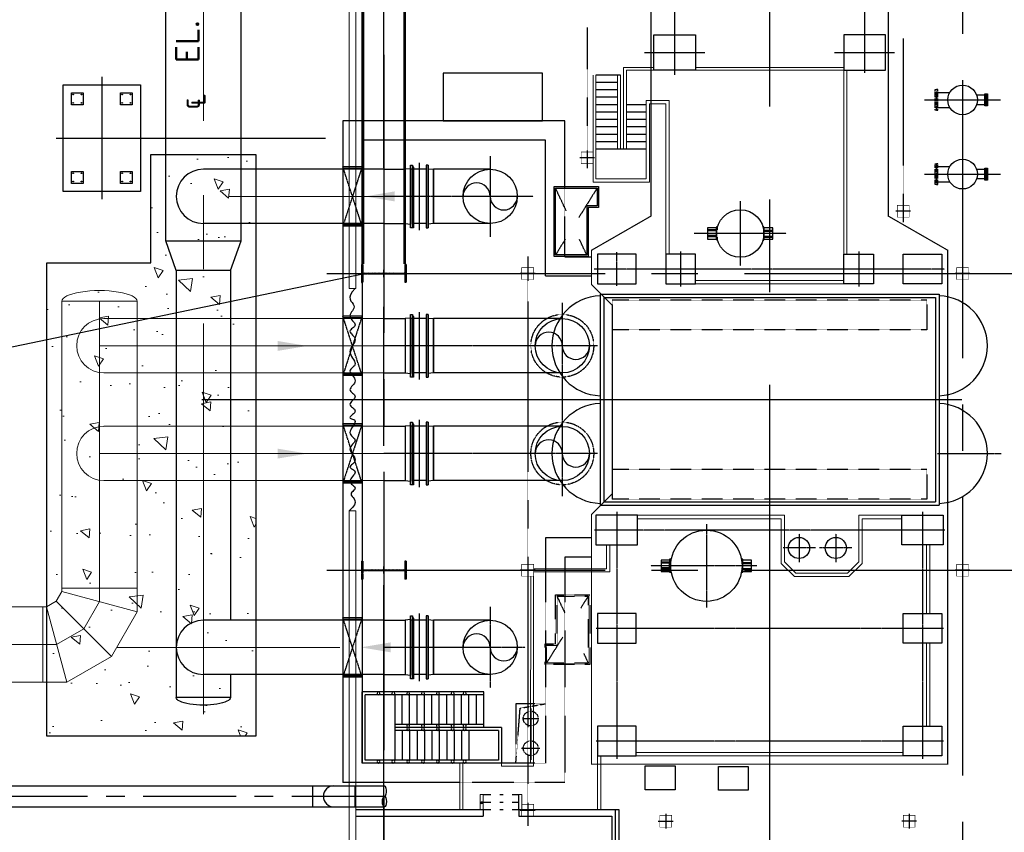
# Model space of a CAD drawing. Header units: inches. Extents: x -8998005 to 170525121, y -30058259 to 1575573.
# Tile 65 of 107: x -12266 to 20906, y 316666 to 344056. Entities that reach past the tile are written whole.
import ezdxf

# ---------------------------------------------------------------- set-up
doc = ezdxf.new("R2010")
doc.units = ezdxf.units.IN
doc.header["$LTSCALE"] = 5
doc.header["$MEASUREMENT"] = 0
for name, pattern in [('0', [0]), ('CENTER', [2, 1.25, -0.25, 0.25, -0.25]), ('CENTER2', [1.125, 0.75, -0.125, 0.125, -0.125]), ('DASHDOT', [1, 0.5, -0.25, 0, -0.25]), ('DASHED', [0.75, 0.5, -0.25]), ('GTCHAIN', [24, 16, -3.2, 1.6, -3.2]), ('HIDDEN', [0.375, 0.25, -0.125])]:
    doc.linetypes.add(name, pattern=pattern)
for name, color, linetype in [('0-7-COL', 2, 'CENTER'), ('ACW', 7, 'Continuous'), ('Aux_col', 1, 'Continuous'), ('BLDG', 3, 'Continuous'), ('CANAL', 4, 'Continuous'), ('CEN', 9, 'CENTER'), ('CENTER', 8, 'Continuous'), ('civil', 4, 'Continuous'), ('COL', 1, 'CENTER'), ('CW PIPE', 6, 'Continuous'), ('CWPIPE', 3, 'Continuous'), ('DIM', 7, 'Continuous'), ('Encasing', 36, 'Continuous'), ('EQP0', 1, 'Continuous'), ('EQUIP', 1, 'Continuous'), ('EQUPT', 4, '0'), ('GRID', 1, 'CENTER2'), ('HATCH', 8, 'Continuous'), ('PIPE', 1, 'Continuous'), ('PIPE LINE', 1, 'Continuous'), ('STR', 1, 'Continuous'), ('Text', 6, 'Continuous'), ('TG_Col', 2, 'Continuous')]:
    doc.layers.add(name, color=color, linetype=linetype)
doc.layers.add('wall', color=11, linetype='Continuous', lineweight=18)
doc.styles.add('RS', font='Romans.shx')

# ---------------------------------------------------------------- blocks, each defined once
blk = doc.blocks.new('A$C5C0C65E7')
at = {"layer": 'Aux_col'}
for p, q in [((-125, 0), (125, 0)), ((0, 125), (0, -125))]:
    blk.add_line(p, q, dxfattribs=at)
at = {"layer": 'Aux_col', "const_width": 10, "flags": 128}
blk.add_lwpolyline([(-100, -100), (100, -100), (100, 100), (-100, 100)], close=True, dxfattribs=at)
blk = doc.blocks.new('A$C72AF697D')
at = {"layer": 'Aux_col', "xscale": 2, "yscale": 2, "zscale": 2}
blk.add_blockref('A$C5C0C65E7', (0, 0), dxfattribs=at)
blk = doc.blocks.new('A$C46F14D0A')
at = {"layer": 'Aux_col', "xscale": 2, "yscale": 2, "zscale": 2}
blk.add_blockref('A$C5C0C65E7', (0, 0), dxfattribs=at)
blk = doc.blocks.new('A$C2B282DB4')
at = {"layer": 'Aux_col'}
blk.add_blockref('A$C72AF697D', (0, 0), dxfattribs=at)
blk = doc.blocks.new('A$C04F01F62')
at = {"layer": 'DIM'}
blk.add_blockref('A$C2B282DB4', (0, 0), dxfattribs=at)
blk = doc.blocks.new('A$C45651DF3')
for p, q in [((1400, 0), (200, 0)), ((200, 0), (200, -4700)), ((1400, 0), (1400, -3600)), ((1300, -100), (300, -100)), ((300, -100), (300, -4600)), ((1300, -100), (1300, -3600)), ((1400, -600), (2600, -600)), ((1500, -600), (1500, -3600)), ((2500, -600), (2500, -4600)), ((2600, -600), (2600, -4700)), ((1500, -850), (2500, -850)), ((1300, -1100), (300, -1100)), ((1500, -1100), (2500, -1100)), ((1300, -1350), (300, -1350)), ((1300, -1600), (300, -1600)), ((1500, -1350), (2500, -1350)), ((1500, -1600), (2500, -1600)), ((1300, -1850), (300, -1850)), ((1500, -1850), (2500, -1850)), ((1300, -2100), (300, -2100)), ((1500, -2100), (2500, -2100)), ((1300, -2350), (300, -2350)), ((1300, -2600), (300, -2600)), ((1500, -2350), (2500, -2350)), ((1500, -2600), (2500, -2600)), ((1300, -2850), (300, -2850)), ((1500, -2850), (2500, -2850)), ((1300, -3100), (300, -3100)), ((1500, -3100), (2500, -3100)), ((1300, -3350), (300, -3350)), ((2500, -3600), (300, -3600)), ((1500, -3350), (2500, -3350)), ((300, -4600), (2500, -4600)), ((200, -4700), (2600, -4700))]:
    blk.add_line(p, q)
for centre in [(250, -1245), (1350, -1245), (1450, -1245), (2550, -1245), (250, -1650), (1350, -1650), (1450, -1650), (2550, -1650), (250, -2148), (1350, -2148), (1450, -2148), (2550, -2148), (250, -2648), (1350, -2648), (1450, -2648), (2550, -2648), (250, -3148), (1350, -3148), (1450, -3148), (2550, -3148), (250, -3648), (2550, -3648), (250, -4148), (2550, -4148)]:
    blk.add_circle(centre, 50)
blk = doc.blocks.new('A$C41E52089')
at = {"layer": 'COL'}
h = blk.add_hatch(dxfattribs=at)
h.set_pattern_fill('ANSI31', color=256, scale=100, style=0)
h.paths.add_polyline_path([(300, -710), (0, -710), (0, -750), (300, -750)])
h.paths.add_polyline_path([(0, -710), (-300, -710), (-300, -750), (0, -750)])
h.paths.add_polyline_path([(0, 0), (-13, 0), (-13, -710), (0, -710)])
h.paths.add_polyline_path([(0, 710), (-13, 710), (-13, 0), (0, 0)])
h.paths.add_polyline_path([(12, 0), (0, 0), (0, -710), (12, -710)])
h.paths.add_polyline_path([(12, 710), (0, 710), (0, 0), (12, 0)])
h.paths.add_polyline_path([(300, 750), (0, 750), (0, 710), (12, 710), (300, 710)])
h.paths.add_polyline_path([(0, 750), (-300, 750), (-300, 710), (0, 710)])
for p, q in [((-300, 750), (300, 750)), ((-300, 750), (-300, 710)), ((-300, 710), (300, 710)), ((-13, -710), (-13, 710)), ((12, -710), (12, 710)), ((300, 750), (300, 710)), ((-300, -710), (300, -710)), ((-300, -750), (-300, -710)), ((-300, -750), (300, -750)), ((300, -750), (300, -710))]:
    blk.add_line(p, q, dxfattribs=at)
at = {"layer": 'COL', "color": 2}
for p, q in [((0, -790), (0, 790)), ((123, 0), (-123, 0))]:
    blk.add_line(p, q, dxfattribs=at)
blk = doc.blocks.new('2')
at = {"layer": 'CENTER'}
for p, q in [((59380, 102696), (59380, 103247)), ((60380, 102660), (60380, 103284)), ((59041, 102972), (60771, 102972))]:
    blk.add_line(p, q, dxfattribs=at)
at = {"layer": 'EQP0', "linetype": 'DASHED'}
for p, q in [((58880, 103472), (58880, 102472)), ((59030, 102617), (58880, 103472)), ((60880, 102472), (59030, 102617)), ((58880, 102472), (60880, 102472))]:
    blk.add_line(p, q, dxfattribs=at)
for centre in [(59380, 102972), (60380, 102972)]:
    blk.add_circle(centre, 250, dxfattribs=at)
blk = doc.blocks.new('Single TG')
at = {"color": 2, "linetype": 'CENTER'}
for p, q in [((26065, -18350), (26065, -16199)), ((19850, -18105), (19850, -21599)), ((19850, -18105), (19850, -21599)), ((28650, -18099), (28650, -29900)), ((31960, -18137), (31960, -29847)), ((35760, -18137), (35760, -29847)), ((28029, -18850), (36361, -18850)), ((12550, -21812), (12550, -19788)), ((4999, -20800), (13240, -20800)), ((19261, -21000), (20439, -21000)), ((29250, -21226), (29250, -22316)), ((19850, -21608), (19850, -29911)), ((28770, -21770), (29731, -21770)), ((29250, -22455), (29250, -23545)), ((28770, -23000), (29731, -23000)), ((18650, -23439), (18650, -26540)), ((29850, -24437), (29850, -28005)), ((17558, -24990), (19742, -24990)), ((12550, -28212), (12550, -26188)), ((28443, -26130), (31257, -26130)), ((4999, -27200), (13308, -27200)), ((19261, -27000), (20439, -27000)), ((20420, -29150), (19280, -29150)), ((28029, -29150), (36361, -29150)), ((22435, -29800), (22435, -37000)), ((26065, -29800), (26065, -37000)), ((20993, -30985), (27507, -30985)), ((17400, -31965), (17400, -37000)), ((32600, -32233), (32600, -37000)), ((16039, -33415), (18761, -33415)), ((31239, -33415), (33961, -33415)), ((16400, -37730), (18400, -38380)), ((18400, -37730), (16400, -38380)), ((21435, -37730), (23435, -38380)), ((23435, -37730), (21435, -38380)), ((25065, -37730), (27065, -38380)), ((27065, -37730), (25065, -38380)), ((31600, -37730), (33600, -38380)), ((33600, -37730), (31600, -38380))]:
    blk.add_line(p, q, dxfattribs=at)
at = {"color": 7}
for p, q in [((20690, -18288), (27810, -18288)), ((20690, -29713), (20690, -18288)), ((20810, -18413), (27690, -18413)), ((20810, -29588), (20810, -18413)), ((27690, -29588), (27690, -18413)), ((27810, -29713), (27810, -18288)), ((20690, -29713), (27810, -29713)), ((20810, -29588), (27690, -29588))]:
    blk.add_line(p, q, dxfattribs=at)
at = {"color": 2, "linetype": 'CENTER', "ltscale": 2500}
blk.add_line((-1250, -24000), (40000, -24000), dxfattribs=at)
at = {"color": 2}
for p, q in [((14310, -28165), (14310, -28825)), ((14560, -28165), (14560, -28825)), ((14810, -28165), (14810, -28825)), ((15060, -28165), (15060, -28825)), ((15310, -28165), (15310, -28825)), ((15560, -28165), (15560, -28825)), ((15810, -28165), (15810, -29850)), ((13310, -29025), (13310, -29850)), ((13560, -29125), (13560, -29850)), ((13810, -29125), (13810, -29850)), ((14060, -29125), (14060, -29850)), ((14310, -29125), (14310, -29850)), ((14560, -29125), (14560, -29850)), ((14810, -29125), (14810, -29850)), ((15060, -29125), (15060, -29850)), ((15310, -29125), (15310, -29850)), ((15560, -29125), (15560, -29850))]:
    blk.add_line(p, q, dxfattribs=at)
at = {"color": 3}
for p, q in [((38065, -29085), (39800, -29085)), ((38065, -32450), (38065, -29085)), ((38295, -29315), (39800, -29315)), ((38295, -32450), (38295, -29315)), ((38065, -32450), (38295, -32450)), ((38065, -37940), (38065, -33650)), ((38065, -33650), (38295, -33650)), ((38295, -37940), (38295, -33650))]:
    blk.add_line(p, q, dxfattribs=at)
at = {"flags": 128}
for points in [[(18635, -24194), (18430, -24194), (18430, -24221)], [(18551, -23890), (18460, -23890), (18460, -24190), (18551, -24190)], [(18513, -24194), (18513, -24190)], [(18576, -24190), (18576, -23890), (18551, -23890), (18551, -24190), (18576, -24190)], [(18749, -23890), (18576, -23890)], [(18576, -24190), (18749, -24190)], [(18870, -24221), (18870, -24194), (18665, -24194)], [(18774, -24190), (18774, -23890), (18749, -23890), (18749, -24190), (18774, -24190)], [(18774, -24190), (18839, -24190), (18839, -23890), (18774, -23890)], [(18786, -24194), (18786, -24190)], [(29752, -24616), (29661, -24616), (29661, -24899)], [(29777, -24899), (29777, -24616), (29752, -24616), (29752, -24899), (29777, -24899)], [(29949, -24616), (29777, -24616)], [(29974, -24899), (29974, -24616), (29949, -24616), (29949, -24899), (29974, -24899)], [(30040, -24899), (30040, -24616), (29974, -24616)], [(29752, -24899), (29630, -24899), (29630, -24929), (29708, -24929)], [(29949, -24899), (29777, -24899)], [(29993, -24929), (30070, -24929), (30070, -24899), (29974, -24899)], [(18522, -25756), (18429, -25756), (18429, -25786), (18635, -25786)], [(18526, -25790), (18460, -25790), (18460, -26090), (18526, -26090)], [(18526, -25790), (18526, -26090), (18551, -26090), (18551, -25790), (18526, -25790)], [(18723, -25790), (18551, -25790)], [(18665, -25786), (18869, -25786), (18869, -25756), (18778, -25756)], [(18723, -25790), (18723, -26090), (18748, -26090), (18748, -25790), (18723, -25790)], [(18748, -26090), (18839, -26090), (18839, -25790), (18748, -25790)], [(18551, -26090), (18723, -26090)], [(29708, -27340), (29630, -27340), (29630, -27371), (29727, -27371)], [(29661, -27371), (29661, -27653), (29727, -27653)], [(29672, -27333), (29672, -27340)], [(29727, -27371), (29727, -27653), (29752, -27653), (29752, -27371), (29727, -27371)], [(29924, -27371), (29752, -27371)], [(29924, -27371), (29924, -27653), (29949, -27653), (29949, -27371), (29924, -27371)], [(29949, -27371), (30070, -27371), (30070, -27340), (29993, -27340)], [(29949, -27653), (30040, -27653), (30040, -27371)], [(30028, -27333), (30028, -27340)], [(29752, -27653), (29924, -27653)]]:
    blk.add_lwpolyline(points, dxfattribs=at)
at = {"linetype": 'GTCHAIN', "flags": 128}
blk.add_lwpolyline([(30000, -24929), (30000, -24930)], dxfattribs=at)
for centre, radius in [((29250, -21771), 356), ((29250, -23011), 356), ((18650, -24990), 800), ((29850, -26130), 1200)]:
    blk.add_circle(centre, radius)
at = {"linetype": 'HIDDEN'}
for centre in [(22435, -30985), (26065, -30985)]:
    blk.add_circle(centre, 1058, dxfattribs=at)
at = {"color": 4}
for centre in [(22435, -30985), (26065, -30985)]:
    blk.add_circle(centre, 914, dxfattribs=at)
at = {"color": 7}
for centre, start, end in [((22435, -18350), 2.1257, 177.8743), ((26065, -18350), 2.1257, 177.8743), ((22435, -29650), 182.1257, 357.8743), ((26065, -29650), 182.1257, 357.8743)]:
    blk.add_arc(centre, 1685, start, end, dxfattribs=at)
at = {"color": 4}
for centre, start, end in [((22435, -30528), 270, 90), ((26065, -30528), 270, 90), ((22435, -31442), 90, 270), ((26065, -31442), 90, 270)]:
    blk.add_arc(centre, 457, start, end, dxfattribs=at)
at = {"layer": '0-7-COL', "linetype": 'CENTER2', "ltscale": 4}
for p, q in [((24250, -43128), (24250, -17522)), ((17122, -29813), (18111, -30428)), ((19372, -30163), (18842, -30410)), ((31276, -30360), (30878, -30113)), ((32806, -30263), (33128, -30113)), ((17890, -30854), (17122, -31213)), ((18837, -30880), (19372, -31213)), ((30878, -31163), (31431, -30905)), ((33128, -31513), (32254, -30969)), ((15435, -48033), (15435, -38964)), ((13375, -46500), (17495, -46500))]:
    blk.add_line(p, q, dxfattribs=at)
at = {"layer": 'Aux_col', "color": 0}
blk.add_lwpolyline([(13250, -35000), (14850, -35000), (14850, -31654), (13250, -31654)], close=True, dxfattribs=at)
at = {"layer": 'BLDG'}
for p, q in [((16403, -36015), (16411, -36001)), ((16411, -36001), (18458, -36001)), ((18458, -36001), (18458, -36029)), ((21438, -36015), (21446, -36001)), ((21446, -36001), (23493, -36001)), ((23493, -36001), (23493, -36029)), ((25068, -36015), (25076, -36001)), ((25076, -36001), (27123, -36001)), ((27123, -36001), (27123, -36029)), ((31603, -36015), (31611, -36001)), ((31611, -36001), (33658, -36001)), ((33658, -36001), (33658, -36029))]:
    blk.add_line(p, q, dxfattribs=at)
at = {"layer": 'BLDG', "flags": 128}
for points in [[(17400, -35127), (17400, -35131)], [(16466, -35501), (16485, -35321), (18315, -35321), (18334, -35501)], [(18315, -35321), (16485, -35321)], [(18315, -35321), (16485, -35321)], [(21501, -35501), (21520, -35321), (23349, -35321), (23369, -35501)], [(23349, -35321), (21520, -35321)], [(23349, -35321), (21520, -35321)], [(25131, -35501), (25150, -35321), (26979, -35321), (26999, -35501)], [(26979, -35321), (25150, -35321)], [(26979, -35321), (25150, -35321)], [(31666, -35501), (31685, -35321), (33514, -35321), (33534, -35501)], [(33514, -35321), (31685, -35321)], [(33514, -35321), (31685, -35321)], [(18458, -35571), (18458, -35501), (16342, -35501), (16342, -35571), (18458, -35571)], [(16342, -35501), (18458, -35501)], [(16342, -35571), (18458, -35571)], [(16466, -35501), (18334, -35501)], [(18334, -35501), (16466, -35501)], [(16485, -35571), (16485, -36099)], [(18315, -35571), (18315, -36001)], [(23493, -35571), (23493, -35501), (21377, -35501), (21377, -35571), (23493, -35571)], [(21377, -35501), (23493, -35501)], [(21377, -35571), (23493, -35571)], [(21501, -35501), (23369, -35501)], [(23369, -35501), (21501, -35501)], [(21520, -35571), (21520, -36099)], [(23349, -35571), (23349, -36001)], [(27123, -35571), (27123, -35501), (25007, -35501), (25007, -35571), (27123, -35571)], [(25007, -35501), (27123, -35501)], [(25007, -35571), (27123, -35571)], [(25131, -35501), (26999, -35501)], [(26999, -35501), (25131, -35501)], [(25150, -35571), (25150, -36099)], [(26979, -35571), (26979, -36001)], [(33658, -35571), (33658, -35501), (31542, -35501), (31542, -35571), (33658, -35571)], [(31542, -35501), (33658, -35501)], [(31542, -35571), (33658, -35571)], [(31666, -35501), (33534, -35501)], [(33534, -35501), (31666, -35501)], [(31685, -35571), (31685, -36099)], [(33514, -35571), (33514, -36001)], [(18458, -36029), (16342, -36029)], [(18458, -36029), (18458, -36099), (16342, -36099), (16342, -36029), (18458, -36029)], [(18458, -36099), (16342, -36099)], [(16403, -36001), (16400, -36001)], [(16400, -36029), (16400, -36001), (16403, -36001)], [(16400, -36029), (18400, -36029)], [(18400, -36029), (16400, -36029)], [(16403, -36001), (16403, -36015)], [(16411, -36001), (18315, -36001)], [(16411, -36001), (18315, -36001)], [(18334, -36099), (16466, -36099), (18334, -36099)], [(16466, -36099), (16485, -36279), (18314, -36279), (18334, -36099)], [(16485, -36029), (16485, -36033), (18315, -36033), (18315, -36029), (16485, -36029), (18315, -36029)], [(18315, -36033), (16485, -36033)], [(23493, -36029), (21377, -36029)], [(23493, -36029), (23493, -36099), (21377, -36099), (21377, -36029), (23493, -36029)], [(23493, -36099), (21377, -36099)], [(21438, -36001), (21435, -36001)], [(21435, -36029), (21435, -36001), (21438, -36001)], [(21435, -36029), (23435, -36029)], [(23435, -36029), (21435, -36029)], [(21438, -36001), (21438, -36015)], [(21446, -36001), (23349, -36001)], [(21446, -36001), (23349, -36001)], [(23369, -36099), (21501, -36099), (23369, -36099)], [(21501, -36099), (21520, -36279), (23349, -36279), (23369, -36099)], [(21520, -36029), (21520, -36033), (23349, -36033), (23349, -36029), (21520, -36029), (23349, -36029)], [(23349, -36033), (21520, -36033)], [(27123, -36029), (25007, -36029)], [(27123, -36029), (27123, -36099), (25007, -36099), (25007, -36029), (27123, -36029)], [(27123, -36099), (25007, -36099)], [(25068, -36001), (25065, -36001)], [(25065, -36029), (25065, -36001), (25068, -36001)], [(25065, -36029), (27065, -36029)], [(27065, -36029), (25065, -36029)], [(25068, -36001), (25068, -36015)], [(25076, -36001), (26979, -36001)], [(25076, -36001), (26979, -36001)], [(26999, -36099), (25131, -36099), (26999, -36099)], [(25131, -36099), (25150, -36279), (26979, -36279), (26999, -36099)], [(25150, -36029), (25150, -36033), (26979, -36033), (26979, -36029), (25150, -36029), (26979, -36029)], [(26979, -36033), (25150, -36033)], [(33658, -36029), (31542, -36029)], [(33658, -36029), (33658, -36099), (31542, -36099), (31542, -36029), (33658, -36029)], [(33658, -36099), (31542, -36099)], [(31603, -36001), (31600, -36001)], [(31600, -36029), (31600, -36001), (31603, -36001)], [(31600, -36029), (33600, -36029)], [(33600, -36029), (31600, -36029)], [(31603, -36001), (31603, -36015)], [(31611, -36001), (33514, -36001)], [(31611, -36001), (33514, -36001)], [(33534, -36099), (31666, -36099), (33534, -36099)], [(31666, -36099), (31685, -36279), (33514, -36279), (33534, -36099)], [(31685, -36029), (31685, -36033), (33514, -36033), (33514, -36029), (31685, -36029), (33514, -36029)], [(33514, -36033), (31685, -36033)], [(16485, -36279), (18314, -36279)], [(21520, -36279), (23349, -36279)], [(25150, -36279), (26979, -36279)], [(31685, -36279), (33514, -36279)]]:
    blk.add_lwpolyline(points, dxfattribs=at)
at = {"layer": 'CENTER'}
for p, q in [((14150, -18780), (14150, -16220)), ((16650, -18780), (16650, -16220)), ((18536, -35800), (16264, -35800)), ((23571, -35800), (21299, -35800)), ((27201, -35800), (24929, -35800)), ((33736, -35800), (31464, -35800))]:
    blk.add_line(p, q, dxfattribs=at)
at = {"layer": 'civil', "color": 1}
for points in [[(13910, -45475), (14310, -45475), (14310, -45875), (13910, -45875)], [(16560, -45475), (16960, -45475), (16960, -45875), (16560, -45875)], [(13910, -47125), (14310, -47125), (14310, -47525), (13910, -47525)], [(16560, -47125), (16960, -47125), (16960, -47525), (16560, -47525)]]:
    blk.add_lwpolyline(points, close=True, dxfattribs=at)
for centre in [(13970, -45535), (14250, -45535), (16620, -45535), (16900, -45535), (13970, -45815), (14250, -45815), (16620, -45815), (16900, -45815), (13970, -47185), (14250, -47185), (16620, -47185), (16900, -47185), (13970, -47465), (14250, -47465), (16620, -47465), (16900, -47465)]:
    blk.add_circle(centre, 12, dxfattribs=at)
at = {"layer": 'CW PIPE', "color": 4, "linetype": 'Continuous'}
for p, q in [((21520, -30985), (21520, -35321)), ((23349, -30985), (23349, -35321)), ((25150, -30985), (25150, -35321)), ((26979, -30985), (26979, -35321)), ((21520, -37000), (21520, -36279)), ((23349, -37000), (23349, -36279)), ((25150, -37000), (25150, -36279)), ((26979, -37000), (26979, -36279))]:
    blk.add_line(p, q, dxfattribs=at)
at = {"layer": 'DIM'}
for points in [[(19350, -18200), (20350, -18200), (20350, -19500), (19350, -19500)], [(28150, -18150), (29150, -18150), (29150, -19550), (28150, -19550)], [(31460, -18200), (32460, -18200), (32460, -19500), (31460, -19500)], [(35260, -18200), (36260, -18200), (36260, -19500), (35260, -19500)], [(11950, -21500), (13150, -21500), (13150, -20100), (11950, -20100)], [(19350, -20500), (20350, -20500), (20350, -21500), (19350, -21500)], [(11950, -26500), (13150, -26500), (13150, -27900), (11950, -27900)], [(19350, -27500), (20350, -27500), (20350, -26500), (19350, -26500)], [(19350, -29800), (20350, -29800), (20350, -28500), (19350, -28500)], [(28150, -29850), (29150, -29850), (29150, -28450), (28150, -28450)], [(31460, -29800), (32460, -29800), (32460, -28500), (31460, -28500)], [(35260, -29800), (36260, -29800), (36260, -28500), (35260, -28500)]]:
    blk.add_lwpolyline(points, close=True, dxfattribs=at)
at = {"layer": 'EQP0'}
for p, q in [((13988, -16754), (13988, -17027)), ((14004, -16665), (14328, -16665)), ((14004, -16709), (14328, -16709)), ((14312, -16754), (14312, -17027)), ((16488, -16754), (16488, -17027)), ((16504, -16665), (16828, -16665)), ((16504, -16709), (16828, -16709)), ((16812, -16754), (16812, -17027)), ((19432, -30900), (19432, -30000)), ((20082, -31550), (20082, -30000)), ((28910, -30000), (28910, -31550)), ((29560, -30000), (29560, -30900)), ((14850, -30900), (14850, -38380)), ((17072, -30900), (14850, -30900)), ((19432, -30900), (19422, -30900)), ((29560, -30900), (29950, -30900)), ((20082, -31550), (15500, -31550)), ((15500, -31550), (15500, -37730)), ((28910, -31550), (29950, -31550)), ((36500, -34438), (36500, -37730)), ((37150, -34438), (37150, -38380)), ((15500, -37730), (36500, -37730)), ((16400, -37730), (16400, -38380)), ((16400, -37730), (16400, -38380)), ((16450, -38380), (16450, -37730)), ((18350, -38380), (18350, -37730)), ((18400, -37730), (18400, -38380)), ((18400, -37730), (18400, -38380)), ((21435, -37730), (21435, -38380)), ((21435, -37730), (21435, -38380)), ((21485, -38380), (21485, -37730)), ((23385, -38380), (23385, -37730)), ((23435, -37730), (23435, -38380)), ((23435, -37730), (23435, -38380)), ((25065, -37730), (25065, -38380)), ((25115, -38380), (25115, -37730)), ((27015, -38380), (27015, -37730)), ((27065, -37730), (27065, -38380)), ((31600, -37730), (31600, -38380)), ((31600, -37730), (31600, -38380)), ((31650, -38380), (31650, -37730)), ((33550, -38380), (33550, -37730)), ((33600, -37730), (33600, -38380)), ((33600, -37730), (33600, -38380)), ((14850, -38380), (37150, -38380))]:
    blk.add_line(p, q, dxfattribs=at)
at = {"layer": 'EQP0', "color": 1, "linetype": 'HIDDEN'}
for p, q in [((20900, -18700), (20900, -29300)), ((20900, -18700), (21900, -18700)), ((21900, -18700), (21900, -29300)), ((26600, -18700), (27600, -18700)), ((26600, -18700), (26600, -29300)), ((27600, -18700), (27600, -29300)), ((20900, -29300), (21900, -29300)), ((26600, -29300), (27600, -29300))]:
    blk.add_line(p, q, dxfattribs=at)
at = {"layer": 'EQP0', "linetype": 'HIDDEN', "ltscale": 2}
for p, q in [((19422, -30900), (17072, -30900)), ((29950, -30900), (37150, -30900)), ((37150, -30900), (37150, -34438)), ((29950, -31550), (36500, -31550)), ((36500, -31550), (36500, -34438))]:
    blk.add_line(p, q, dxfattribs=at)
at = {"layer": 'EQP0'}
for points in [[(13947, -16665), (14353, -16665), (14353, -16709), (13947, -16709)], [(13947, -16709), (14353, -16709), (14353, -16754), (13947, -16754)], [(16447, -16665), (16853, -16665), (16853, -16709), (16447, -16709)], [(16447, -16709), (16853, -16709), (16853, -16754), (16447, -16754)], [(37413, -25722), (36613, -25722), (36613, -24722), (37413, -24722)], [(37399, -28188), (36599, -28188), (36599, -27188), (37399, -27188)], [(13635, -45200), (17235, -45200), (17235, -47800), (13635, -47800)]]:
    blk.add_lwpolyline(points, close=True, dxfattribs=at)
for centre in [(14150, -17500), (16650, -17500)]:
    blk.add_circle(centre, 500, dxfattribs=at)
at = {"layer": 'EQP0', "color": 3, "linetype": 'ByBlock'}
for points in [[(17567, -36638), (17233, -36638), (17400, -37638)], [(32767, -36772), (32433, -36772), (32600, -37772)], [(22273, -40577), (22607, -40577), (22440, -39577)], [(25903, -40577), (26237, -40577), (26070, -39577)]]:
    blk.add_solid(points, dxfattribs=at)
at = {"layer": 'EQUIP'}
for p, q in [((17072, -31263), (17072, -29763)), ((17072, -29763), (17772, -29763)), ((17122, -31213), (17122, -29813)), ((17122, -29813), (17722, -29813)), ((17722, -29813), (17722, -30163)), ((17772, -29763), (17772, -30113)), ((17722, -30163), (19372, -30163)), ((17772, -30113), (19422, -30113)), ((19372, -30163), (19372, -31213)), ((19422, -30113), (19422, -31263)), ((19422, -31263), (17072, -31263)), ((19372, -31213), (17122, -31213))]:
    blk.add_line(p, q, dxfattribs=at)
at = {"layer": 'EQUIP', "linetype": 'HIDDEN'}
for p, q in [((30828, -30063), (33178, -30063)), ((30828, -31213), (30828, -30063)), ((30878, -30113), (33128, -30113)), ((30878, -31163), (30878, -30113)), ((33128, -30113), (33128, -31513)), ((33178, -30063), (33178, -31563)), ((32528, -31163), (30878, -31163)), ((32528, -31513), (32528, -31163)), ((32478, -31213), (30828, -31213)), ((32478, -31563), (32478, -31213)), ((33128, -31513), (32528, -31513)), ((33178, -31563), (32478, -31563))]:
    blk.add_line(p, q, dxfattribs=at)
at = {"layer": 'EQUPT', "linetype": 'Continuous', "const_width": 40, "flags": 128}
blk.add_lwpolyline([(36535, -18000), (19215, -18000), (18065, -20000), (4910, -20000), (4910, -28000), (18065, -28000), (19215, -30000), (20375, -30000), (21075, -29300), (27425, -29300), (28125, -30000), (36535, -30000), (36535, -18000)], dxfattribs=at)
at = {"layer": 'GRID', "linetype": 'CENTER2', "ltscale": 2500}
for p, q in [((30000, -38914), (30000, 6340)), ((20000, -38914), (20000, 1010)), ((-583, -17500), (60000, -17500)), ((-1437, -37000), (60000, -37000))]:
    blk.add_line(p, q, dxfattribs=at)
at = {"layer": 'GRID', "linetype": 'CENTER2', "ltscale": 2}
for p, q in [((12078, -19500), (18267, -19500)), ((11711, -30150), (16451, -30150)), ((19422, -32150), (38612, -32150))]:
    blk.add_line(p, q, dxfattribs=at)
at = {"layer": 'GRID', "linetype": 'CENTER2', "ltscale": 4}
blk.add_line((38065, -29200), (50991, -29200), dxfattribs=at)
at = {"layer": 'HATCH', "const_width": 50}
blk.add_lwpolyline([(37836, -33725, 1), (37836, -33675, 1)], format="xyb", close=True, dxfattribs=at)
at = {"layer": 'PIPE'}
blk.add_lwpolyline([(20500, -37963), (20615, -38068), (20713, -38125), (20796, -38143), (20867, -38134), (20927, -38105), (20980, -38068), (21029, -38032), (21074, -38007), (21119, -38000), (21164, -38009), (21208, -38029), (21252, -38056), (21296, -38086), (21339, -38112), (21383, -38132), (21425, -38139), (21468, -38132), (21510, -38112), (21550, -38083), (21590, -38051), (21628, -38018), (21665, -37990), (21699, -37970), (21732, -37962), (21762, -37970), (21790, -37990), (21817, -38018), (21842, -38051), (21868, -38083), (21893, -38112), (21919, -38132), (21946, -38139), (21975, -38132), (22006, -38112), (22038, -38083), (22073, -38051), (22109, -38018), (22148, -37990), (22188, -37970), (22231, -37962), (22275, -37970), (22322, -37990), (22370, -38018), (22421, -38051), (22472, -38083), (22525, -38112), (22578, -38132), (22633, -38139), (22688, -38132), (22743, -38112), (22797, -38083), (22851, -38051), (22902, -38018), (22950, -37990), (22996, -37970), (23037, -37962), (23074, -37970), (23108, -37990), (23139, -38018), (23168, -38051), (23197, -38083), (23226, -38112), (23256, -38132), (23288, -38139), (23323, -38132), (23361, -38112), (23401, -38083), (23442, -38051), (23485, -38018), (23528, -37990), (23571, -37970), (23614, -37962), (23656, -37970), (23697, -37990), (23736, -38018), (23775, -38051), (23812, -38083), (23848, -38112), (23882, -38132), (23915, -38139), (23946, -38132), (23975, -38112), (24004, -38083), (24032, -38051), (24060, -38018), (24089, -37990), (24118, -37970), (24148, -37962), (24179, -37970), (24211, -37990), (24244, -38018), (24277, -38051), (24310, -38083), (24343, -38112), (24376, -38132), (24407, -38139), (24437, -38132), (24466, -38112), (24494, -38083), (24521, -38051), (24549, -38018), (24577, -37990), (24605, -37970), (24635, -37962), (24665, -37970), (24696, -37990), (24727, -38018), (24757, -38051), (24785, -38083), (24811, -38112), (24835, -38132), (24854, -38139), (24870, -38132), (24882, -38112), (24894, -38083), (24906, -38051), (24919, -38018), (24936, -37990), (24958, -37970), (24987, -37962), (25023, -37970), (25066, -37990), (25113, -38018), (25164, -38051), (25216, -38083), (25267, -38112), (25317, -38132), (25363, -38139), (25404, -38132), (25441, -38112), (25474, -38083), (25505, -38051), (25533, -38018), (25562, -37990), (25590, -37970), (25619, -37962), (25650, -37970), (25682, -37990), (25717, -38018), (25753, -38051), (25791, -38083), (25831, -38112), (25873, -38132), (25916, -38139), (25961, -38132), (26008, -38112), (26054, -38083), (26101, -38051), (26148, -38018), (26193, -37990), (26237, -37970), (26279, -37962), (26318, -37970), (26355, -37990), (26389, -38018), (26420, -38051), (26450, -38083), (26476, -38112), (26501, -38132), (26523, -38139), (26543, -38132), (26562, -38112), (26581, -38083), (26599, -38051), (26619, -38018), (26641, -37990), (26666, -37970), (26694, -37962), (26727, -37970), (26763, -37990), (26801, -38018), (26842, -38051), (26883, -38083), (26923, -38112), (26963, -38132), (27001, -38139), (27035, -38132), (27067, -38112), (27097, -38083), (27126, -38051), (27153, -38018), (27179, -37990), (27205, -37970), (27231, -37962), (27258, -37970), (27285, -37989), (27313, -38016), (27343, -38045), (27373, -38072), (27405, -38093), (27438, -38102), (27473, -38095), (27510, -38070), (27552, -38034), (27599, -37998), (27654, -37971), (27720, -37965), (27798, -37988), (27890, -38052), (28000, -38166)], dxfattribs=at)
at = {"layer": 'PIPE LINE'}
for p, q in [((13896, -18337), (13896, -17931)), ((14404, -18337), (14404, -17931)), ((16396, -18337), (16396, -17931)), ((16904, -18337), (16904, -17931))]:
    blk.add_line(p, q, dxfattribs=at)
at = {"layer": 'PIPE LINE', "linetype": 'Continuous'}
for p, q in [((16486, -33415), (16485, -35321)), ((18315, -33415), (18314, -35321)), ((31685, -33415), (31685, -35321)), ((33514, -33415), (33514, -35321)), ((16485, -37000), (16485, -36279)), ((18314, -37000), (18314, -36279)), ((31685, -37000), (31685, -36279)), ((33514, -37000), (33514, -36279))]:
    blk.add_line(p, q, dxfattribs=at)
at = {"layer": 'PIPE LINE', "linetype": 'GTCHAIN', "flags": 128}
for points in [[(14499, -18377), (14499, -18337), (13801, -18337), (13801, -18377), (14499, -18377)], [(14499, -18383), (14499, -18423), (13801, -18423), (13801, -18383), (14499, -18383)], [(14443, -18377), (14443, -18380), (13858, -18380), (13858, -18377)], [(14443, -18383), (14443, -18380), (13858, -18380), (13858, -18383)], [(16999, -18377), (16999, -18337), (16301, -18337), (16301, -18377), (16999, -18377)], [(16999, -18383), (16999, -18423), (16301, -18423), (16301, -18383), (16999, -18383)], [(16943, -18377), (16943, -18380), (16358, -18380), (16358, -18377)], [(16943, -18383), (16943, -18380), (16358, -18380), (16358, -18383)]]:
    blk.add_lwpolyline(points, dxfattribs=at)
at = {"layer": 'PIPE LINE', "linetype": 'Continuous'}
for centre in [(17400, -33415), (32600, -33415)]:
    blk.add_circle(centre, 914, dxfattribs=at)
for centre, start, end in [((17400, -32958), 270, 90), ((32600, -32958), 270, 90), ((17400, -33872), 90, 270), ((32600, -33872), 90, 270)]:
    blk.add_arc(centre, 457, start, end, dxfattribs=at)
at = {"layer": 'STR'}
for p, q in [((38065, -32450), (37565, -32450)), ((37565, -32670), (37565, -32450)), ((37815, -32670), (37815, -32450)), ((38065, -32670), (38065, -32450)), ((37565, -33087), (37565, -32981)), ((37815, -33087), (37815, -32981)), ((38065, -33087), (38065, -32981)), ((37565, -33650), (37565, -33398)), ((37815, -33650), (37815, -33398)), ((38065, -33650), (38065, -33398))]:
    blk.add_line(p, q, dxfattribs=at)
at = {"layer": 'STR', "color": 7, "linetype": 'DASHDOT', "const_width": 100}
for points in [[(10325, -36296), (19675, -36296)], [(10325, -37704), (19675, -37704)]]:
    blk.add_lwpolyline(points, dxfattribs=at)
at = {"layer": 'wall'}
for p, q in [((31460, -18600), (29150, -18600)), ((31460, -18715), (29150, -18715)), ((35132, -18600), (32460, -18600)), ((35157, -18715), (32460, -18715)), ((35260, -18600), (35132, -18600)), ((35260, -18715), (35157, -18715)), ((28150, -19550), (28150, -21000)), ((28265, -19550), (28265, -20885)), ((36145, -19500), (36145, -28500)), ((36260, -19500), (36260, -28500)), ((28265, -20885), (29768, -20885)), ((29768, -20885), (30215, -21332)), ((28150, -21000), (29720, -21000)), ((29720, -21000), (30100, -21380)), ((13050, -21500), (13050, -26500)), ((19350, -21400), (13150, -21400)), ((19350, -21500), (13150, -21500)), ((13150, -21500), (13150, -28825)), ((20235, -26500), (20235, -21500)), ((20350, -26500), (20350, -21400)), ((30100, -21380), (30100, -23120)), ((30215, -21332), (30215, -23168)), ((29720, -23500), (30100, -23120)), ((29768, -23615), (30215, -23168)), ((28150, -23500), (29720, -23500)), ((28150, -28450), (28150, -23500)), ((28265, -23615), (29768, -23615)), ((28265, -28450), (28265, -23615)), ((14170, -27385), (19350, -27385)), ((14170, -27385), (14170, -28165)), ((14285, -27500), (19350, -27500)), ((14285, -27500), (14285, -28050)), ((13050, -27900), (13050, -28925)), ((16810, -28165), (14170, -28165)), ((16925, -28050), (14285, -28050)), ((16810, -28165), (16810, -29850)), ((16925, -28050), (16925, -29950)), ((15810, -28825), (13150, -28825)), ((15810, -28925), (13050, -28925)), ((15810, -29025), (13310, -29025)), ((15810, -29125), (13310, -29125)), ((29150, -29385), (30050, -29385)), ((29150, -29500), (29950, -29500)), ((29950, -29500), (29950, -31950)), ((30050, -29385), (30050, -31950)), ((16810, -29850), (13310, -29850)), ((36260, -29685), (38065, -29685)), ((36260, -29800), (38065, -29800)), ((16925, -29950), (13310, -29950)), ((30200, -31950), (36600, -31953)), ((36500, -32053), (30200, -32050)), ((36500, -33030), (36500, -32053)), ((36600, -33030), (36600, -31953)), ((38065, -32350), (37565, -32350)), ((37565, -32450), (37565, -32350)), ((38065, -32450), (37565, -32449)), ((36500, -33030), (36600, -33030)), ((38065, -33650), (37565, -33651)), ((37565, -33650), (37565, -33750)), ((38065, -33750), (37565, -33750)), ((36500, -34338), (36500, -34438)), ((38065, -34338), (36500, -34338)), ((38065, -34438), (36500, -34438)), ((20500, -37940), (9885, -37940)), ((20500, -37940), (20500, -38170)), ((60000, -37940), (28000, -37940)), ((28000, -38170), (28000, -37940)), ((20500, -38170), (10115, -38170)), ((60000, -38170), (28000, -38170))]:
    blk.add_line(p, q, dxfattribs=at)
at = {"layer": 'Aux_col'}
blk.add_blockref('A$C72AF697D', (30000, -17500), dxfattribs=at)
at = {"layer": 'Aux_col', "xscale": 2, "yscale": 2, "zscale": 2}
blk.add_blockref('A$C5C0C65E7', (16100, -30150), dxfattribs=at)
at = {"layer": 'COL'}
for p in [(20000, -37000), (30000, -37000)]:
    blk.add_blockref('A$C41E52089', p, dxfattribs=at)
at = {"layer": 'DIM'}
for name, p in [('A$C04F01F62', (20000, -17500)), ('A$C46F14D0A', (38460, -19300)), ('A$C2B282DB4', (17900, -19500)), ('2', (-24380, -135022)), ('A$C46F14D0A', (20000, -32150)), ('A$C46F14D0A', (30000, -32150)), ('A$C46F14D0A', (38095, -32150))]:
    blk.add_blockref(name, p, dxfattribs=at)
at = {"layer": 'DIM', "xscale": -1, "rotation": 180}
blk.add_blockref('A$C46F14D0A', (38460, -27500), dxfattribs=at)
at = {"layer": 'DIM', "xscale": -1}
blk.add_blockref('A$C45651DF3', (36700, -33030), dxfattribs=at)
blk = doc.blocks.new('A$C3BDE1DF4')
at = {"layer": 'TG_Col', "color": 8}
blk.add_blockref('Single TG', (12000, 37000), dxfattribs=at)
blk = doc.blocks.new('A$C3F820AC0')
at = {"color": 3, "linetype": 'Continuous', "ltscale": 100}
blk.add_line((-125467, -57921, 96251), (-710, -32013), dxfattribs=at)

msp = doc.modelspace()

# ---------------------------------------------------------------- hatches: boundary and pattern name
at = {"layer": 'Encasing', "linetype": 'Continuous', "lineweight": 9, "ltscale": 2500}
h = msp.add_hatch(dxfattribs=at)
h.set_pattern_fill('AR-CONC', color=44, scale=500, angle=90, style=0)
h.set_pattern_definition([(140, (-1501, 2e-05), (313.76, 3586.3), [375, -4125]), (85, (-1501, 2e-05), (-3760.96, -693.757), [300, -3300]), (190.4514, (-1475, 299), (-3447.198, 2892.547), [318.7, -3505.71]), (136.1842, (-2501, 2e-05), (827.595, 5336.205), [562.5, -6187.5]), (186.6356, (-2432, 444.7), (-4870.59, 4673.31), [478.05, -5258.565]), (81.1842, (-2501, 2e-05), (-4870.59, 4673.31), [450, -4950]), (111, (-2251, 500), (2013.094, 2984.535), [375, -4125]), (56, (-2251, 500), (-3625.75, 1216.577), [300, -3300]), (161.4514, (-2083.3, 748.7), (-1612.652, 4201.113), [318.7, -3505.71]), (127.5, (-1501, 2e-05), (-1664.4693, 60.7993), [0, -3260, 0, -3350, 0, -3312.5]), (97.5, (-1501, 2e-05), (-1972.059, 1315.348), [0, -1910, 0, -3185, 0, -1262.5]), (57.5, (-1501, -1115), (112.7744, 2669.112), [0, -1250, 0, -3900, 0, -5175]), (47.5, (-1501, -1615), (-500.525, 2915.931), [0, -1625, 0, -2590, 0, -3675])])
h.paths.add_polyline_path([(-7847, 339514), (-4307, 339514), (-4307, 319912), (-11347, 319912), (-11347, 335865), (-7847, 335865)])

# ---------------------------------------------------------------- linework, layer by layer
at = {"layer": 'ACW', "color": 6, "linetype": 'Continuous', "ltscale": 100}
for p, q in [((-13266, 318232, 96251), (23, 318232, 96251)), ((-2388, 317521, 96251), (-2388, 318232, 96251)), ((-966, 317521, 96251), (-966, 318232, 96251)), ((-13266, 317521, 96251), (23, 317521, 96251))]:
    msp.add_line(p, q, dxfattribs=at)
at = {"layer": 'ACW', "color": 7, "linetype": 'CENTER', "ltscale": 500}
msp.add_line((23, 317877, 96251), (-13266, 317877, 96251), dxfattribs=at)
at = {"layer": 'ACW', "color": 6, "linetype": 'Continuous', "ltscale": 100}
msp.add_arc((-1677, 317877, 96251), 356, 90, 270, dxfattribs=at)
msp.add_ellipse((23, 318054, 96251), major_axis=(0, -178), ratio=0.378823, start_param=0, end_param=3.141593, dxfattribs=at)
msp.add_ellipse((23, 317699, 96251), major_axis=(0, -178), ratio=0.378823, dxfattribs=at)
at = {"layer": 'CANAL', "color": 240, "linetype": 'CENTER2', "ltscale": 7500}
msp.add_line((0, -800000), (0, 1470819), dxfattribs=at)
at = {"layer": 'CEN', "color": 44, "linetype": 'CENTER', "lineweight": 9, "ltscale": 2000}
for p, q in [((-6077, 320647, 0), (-6077, 368191, 0)), ((23, 338100, 0), (-5227, 338100, 0)), ((-6077, 321321, 45012), (-6077, 335145)), ((-9577, 324440, 96251), (-9577, 334565, 96251)), ((23, 333065, 0), (-9577, 333065, 0)), ((23, 329435, 0), (-9577, 329435, 0)), ((-10106, 323524, 96251), (-9577, 324440, 96251)), ((-11021, 322996, 96251), (-10106, 323524, 96251)), ((-11021, 322996, 96251), (-62783, 322996, 96251)), ((-1477, 322900), (-8977, 322900))]:
    msp.add_line(p, q, dxfattribs=at)
at = {"layer": 'CWPIPE', "color": 1, "linetype": 'Continuous'}
for p, q in [((-7347, 336600, -96251), (-7347, 367816, -55263)), ((-4807, 336600, -96251), (-4807, 367816, -55263)), ((23, 339014, -93923), (-6077, 339014, -133065)), ((23, 337185, -93923), (-6077, 337185, -133065)), ((-7347, 336600, 0), (-4807, 336600, 0)), ((-6992, 335600, 0), (-7347, 336600, 0)), ((-5162, 335600, 5868), (-4807, 336600, 0)), ((-6992, 335600, 0), (-6992, 321212, 96251)), ((-5162, 335600, 0), (-6992, 335600, 0)), ((-5163, 335600, -96251), (-5163, 323815, 0)), ((23, 323814), (-6077, 323814)), ((23, 321985), (-6077, 321985)), ((-5163, 321986, 0), (-5163, 321212, 0)), ((-5163, 321212, 0), (-6992, 321212, 0))]:
    msp.add_line(p, q, dxfattribs=at)
at = {"layer": 'CWPIPE', "color": 4, "linetype": 'Continuous', "lineweight": 9, "ltscale": 2500}
for p, q in [((-8307, 334565, 0), (-10847, 334565, 0)), ((-10847, 324900, 96251), (-10847, 334565, 96251)), ((-8307, 324900, 96251), (-8307, 334565, 96251)), ((23, 333980, 0), (-9432, 333980, 0)), ((23, 332151, 0), (-9432, 332151, 0)), ((23, 330350, 0), (-9432, 330350, 0)), ((23, 328521, 0), (-9432, 328521, 0)), ((-11035, 324454, 183808), (-10847, 324780, 183808)), ((-10847, 324900, 183808), (-8307, 324900, 183808)), ((-10847, 324780, 183808), (-10847, 324900, 183808)), ((-10847, 324780, 183808), (-8307, 324100, 183808)), ((-8307, 324100, 183808), (-8307, 324900, 183808)), ((-11362, 324266, 183808), (-11035, 324454, 183808)), ((-11035, 324454, 233906), (-9176, 322595, 233906)), ((-11482, 324266, -8694), (-62322, 324266, -8694)), ((-11482, 321726, 96251), (-11482, 324266, 96251)), ((-11362, 324266, 183808), (-11482, 324266, 183808)), ((-11362, 324266, 183808), (-10681, 321726, 183808)), ((-8307, 324100, 183808), (-9176, 322595, 183808)), ((-9176, 322595, 183808), (-10681, 321726, 183808)), ((-11482, 321726, -8694), (-62322, 321726, -8694)), ((-10681, 321726, 183808), (-11482, 321726, 183808))]:
    msp.add_line(p, q, dxfattribs=at)
at = {"layer": 'CWPIPE', "color": 1, "linetype": 'Continuous'}
for centre in [(-6077, 338100, -144377), (-6077, 322900, 0)]:
    msp.add_arc(centre, 914, 90, 270, dxfattribs=at)
at = {"layer": 'CWPIPE', "color": 4, "linetype": 'Continuous', "lineweight": 9, "ltscale": 2500}
for centre in [(-9432, 333065, 0), (-9432, 329435, 0)]:
    msp.add_arc(centre, 914, 90, 270, dxfattribs=at)
msp.add_ellipse((-9577, 334566, 0), major_axis=(1270, 0), ratio=0.283221, start_param=-0.001687, end_param=3.14328, dxfattribs=at)
at = {"layer": 'CWPIPE', "color": 1, "linetype": 'Continuous', "extrusion": (0, 0, -1)}
msp.add_ellipse((-6077, 321211, 0), major_axis=(914, 0), ratio=0.283221, start_param=-0.001687, end_param=3.14328, dxfattribs=at)
at = {"layer": 'Encasing', "linetype": 'Continuous', "ltscale": 100, "elevation": 96251}
msp.add_lwpolyline([(-7847, 339514), (-4307, 339514), (-4307, 319912), (-11347, 319912), (-11347, 335865), (-7847, 335865)], close=True, dxfattribs=at)

# ---------------------------------------------------------------- block references
at = {"color": 2, "linetype": 'Continuous', "ltscale": 100, "rotation": 270}
msp.add_blockref('A$C3BDE1DF4', (0, 367500), dxfattribs=at)
at = {"ltscale": 100}
msp.add_blockref('A$C3F820AC0', (0, 367500), dxfattribs=at)

# ---------------------------------------------------------------- texts
at = {"layer": 'Text', "lineweight": 25, "style": 'RS'}
for s, p in [('EL. (-)5.5M', (-6245, 342588, 0)), ('℄', (-6077, 341032, 0))]:
    msp.add_text(s, height=750, rotation=90, dxfattribs=at).set_placement(p)

doc.saveas('drawing.dxf')
